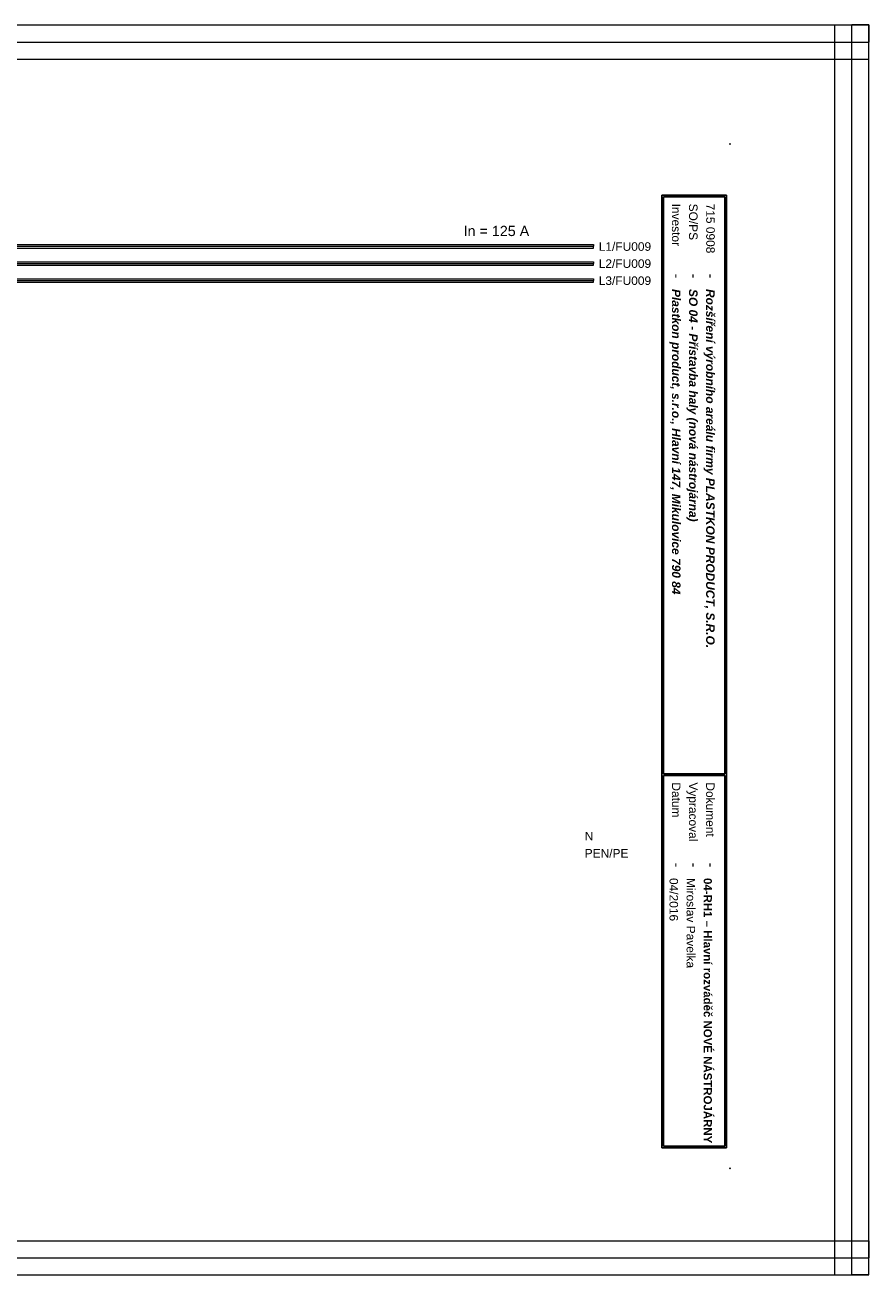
# Model space of a CAD drawing. Extents: x -1130 to 2703, y 1069 to 2560.
# Tile 11 of 31: x 901 to 1149, y 1646 to 2012. Entities that reach past the tile are written whole.
import ezdxf

# ---------------------------------------------------------------- set-up
doc = ezdxf.new("R2010")
doc.units = 0
doc.header["$MEASUREMENT"] = 0
for name, color, linetype in [('1-KRESBA', 7, 'Continuous'), ('__Bílá', 7, 'Continuous'), ('__Oranžová', 30, 'Continuous'), ('__Svmodrá', 4, 'Continuous'), ('__Vínová 220', 220, 'Continuous'), ('__Zelená', 3, 'Continuous')]:
    doc.layers.add(name, color=color, linetype=linetype)
doc.styles.add('Arial', font='arial.ttf')

msp = doc.modelspace()

# ---------------------------------------------------------------- linework, layer by layer
at = {"layer": '__Bílá'}
for p, q in [((1106.83, 1962.39), (1087.83, 1962.39)), ((1087.83, 1962.39), (1087.83, 1683.39)), ((1106.83, 1962.39), (1106.83, 1683.39)), ((1106.33, 1961.89), (1088.33, 1961.89)), ((1088.33, 1961.89), (1088.33, 1792.89)), ((1106.33, 1961.89), (1106.33, 1792.89)), ((1106.33, 1792.89), (1088.33, 1792.89)), ((1106.33, 1792.39), (1088.33, 1792.39)), ((1088.33, 1792.39), (1088.33, 1683.89)), ((1106.33, 1792.39), (1106.33, 1683.89)), ((1087.83, 1683.39), (1106.83, 1683.39)), ((1088.33, 1683.89), (1106.33, 1683.89))]:
    msp.add_line(p, q, dxfattribs=at)
for p in [(1107.83, 1977.39), (1107.83, 1677.39)]:
    msp.add_point(p, dxfattribs=at)
at = {"layer": '__Oranžová', "lineweight": 0}
for p, q in [((717.83, 1947.89), (1067.83, 1947.89)), ((1067.83, 1947.89), (1067.83, 1947.39)), ((717.83, 1947.39), (1067.83, 1947.39)), ((717.83, 1946.89), (1067.83, 1946.89)), ((1067.83, 1946.89), (1067.83, 1947.39)), ((717.83, 1942.89), (1067.83, 1942.89)), ((717.83, 1942.39), (1067.83, 1942.39)), ((717.83, 1941.89), (1067.83, 1941.89)), ((1067.83, 1942.89), (1067.83, 1942.39)), ((1067.83, 1941.89), (1067.83, 1942.39)), ((717.83, 1937.89), (1067.83, 1937.89)), ((717.83, 1937.39), (1067.83, 1937.39)), ((717.83, 1936.89), (1067.83, 1936.89)), ((1067.83, 1937.89), (1067.83, 1937.39)), ((1067.83, 1936.89), (1067.83, 1937.39))]:
    msp.add_line(p, q, dxfattribs=at)
at = {"layer": '__Vínová 220', "lineweight": 0}
for p, q in [((652.12, 2012.21), (1148.52, 2012.21)), ((1138.52, 1646.13), (1138.52, 2012.21)), ((1138.52, 2012.21), (1143.52, 2012.21)), ((1143.52, 1646.13), (1143.52, 2012.21)), ((1148.52, 2012.21), (1143.52, 2012.21)), ((1148.52, 2012.21), (1148.52, 2007.21)), ((1148.52, 1646.13), (1148.52, 2012.21)), ((652.12, 2007.21), (1148.52, 2007.21)), ((1148.52, 2002.21), (1148.52, 2007.21)), ((652.12, 2002.21), (1148.52, 2002.21)), ((652.12, 1656.13), (1148.52, 1656.13)), ((1148.52, 1656.13), (1148.52, 1651.13)), ((652.12, 1651.13), (1148.52, 1651.13)), ((1148.52, 1646.13), (1148.52, 1651.13)), ((652.12, 1646.13), (1148.52, 1646.13)), ((1138.52, 1646.13), (1143.52, 1646.13)), ((1148.52, 1646.13), (1143.52, 1646.13))]:
    msp.add_line(p, q, dxfattribs=at)

# ---------------------------------------------------------------- texts
at = {"layer": '1-KRESBA', "color": 4, "linetype": 'Continuous', "style": 'Arial'}
msp.add_text('In = 125 A', height=3, dxfattribs=at).set_placement((1029.83, 1950.39))
at = {"layer": '__Bílá', "style": 'Arial'}
for s, height, p in [('Investor', 2.5, (1090.83, 1959.89)), ('SO/PS', 2.5, (1095.83, 1959.89)), ('-', 3, (1090.83, 1939.39)), ('-', 3, (1095.83, 1939.39)), ('-', 3, (1100.83, 1939.39)), ('Vypracoval', 2.5, (1095.83, 1790.39)), ('Datum', 2.5, (1090.83, 1790.39)), ('Dokument', 2.5, (1100.83, 1790.39)), ('-', 3, (1090.83, 1766.89)), ('-', 3, (1095.83, 1766.89)), ('-', 3, (1100.83, 1766.89))]:
    msp.add_text(s, height=height, rotation=270, dxfattribs=at).set_placement(p)
at = {"layer": '__Oranžová', "lineweight": 0, "style": 'Arial'}
for s, p in [('L1/FU009', (1069.4, 1946.08)), ('L2/FU009', (1069.4, 1941.08)), ('L3/FU009', (1069.4, 1936.08))]:
    msp.add_text(s, height=2.5, dxfattribs=at).set_placement(p)
at = {"layer": '__Svmodrá', "linetype": 'Continuous', "style": 'Arial'}
msp.add_text('N', height=2.5, dxfattribs=at).set_placement((1065.29, 1773.39))
at = {"layer": '__Vínová 220', "char_height": 2.5, "attachment_point": 7, "rotation": 270, "style": 'Arial'}
for s, insert in [('715 0908\\P', (1100.83, 1959.89)), ('{\\fArial|b1|i1|c238|p34;Plastkon product, s.r.o., Hlavní 147, Mikulovice 790 84}', (1090.08, 1934.89)), ('{\\fArial|b1|i1|c238|p34;SO 04 - Přístavba haly (nová nástrojárna)}', (1095.08, 1934.89)), ('{\\fArial|b1|i1|c238|p34;Rozšíření výrobního areálu firmy PLASTKON PRODUCT, S.R.O.}', (1100.08, 1934.89)), ('04/2016\\P', (1090.08, 1762.39)), ('Miroslav Pavelka', (1095.08, 1762.39)), ('{\\fArial|b1|i0|c238|p34;\\H0.96x;04-RH1 – Hlavní rozváděč NOVÉ NÁSTROJÁRNY}\\P', (1100.08, 1762.39))]:
    msp.add_mtext(s, dxfattribs=dict(at, insert=insert))
at = {"layer": '__Zelená', "linetype": 'Continuous', "style": 'Arial'}
msp.add_text('PEN/PE', height=2.5, dxfattribs=at).set_placement((1065.29, 1768.39))

doc.saveas('drawing.dxf')
